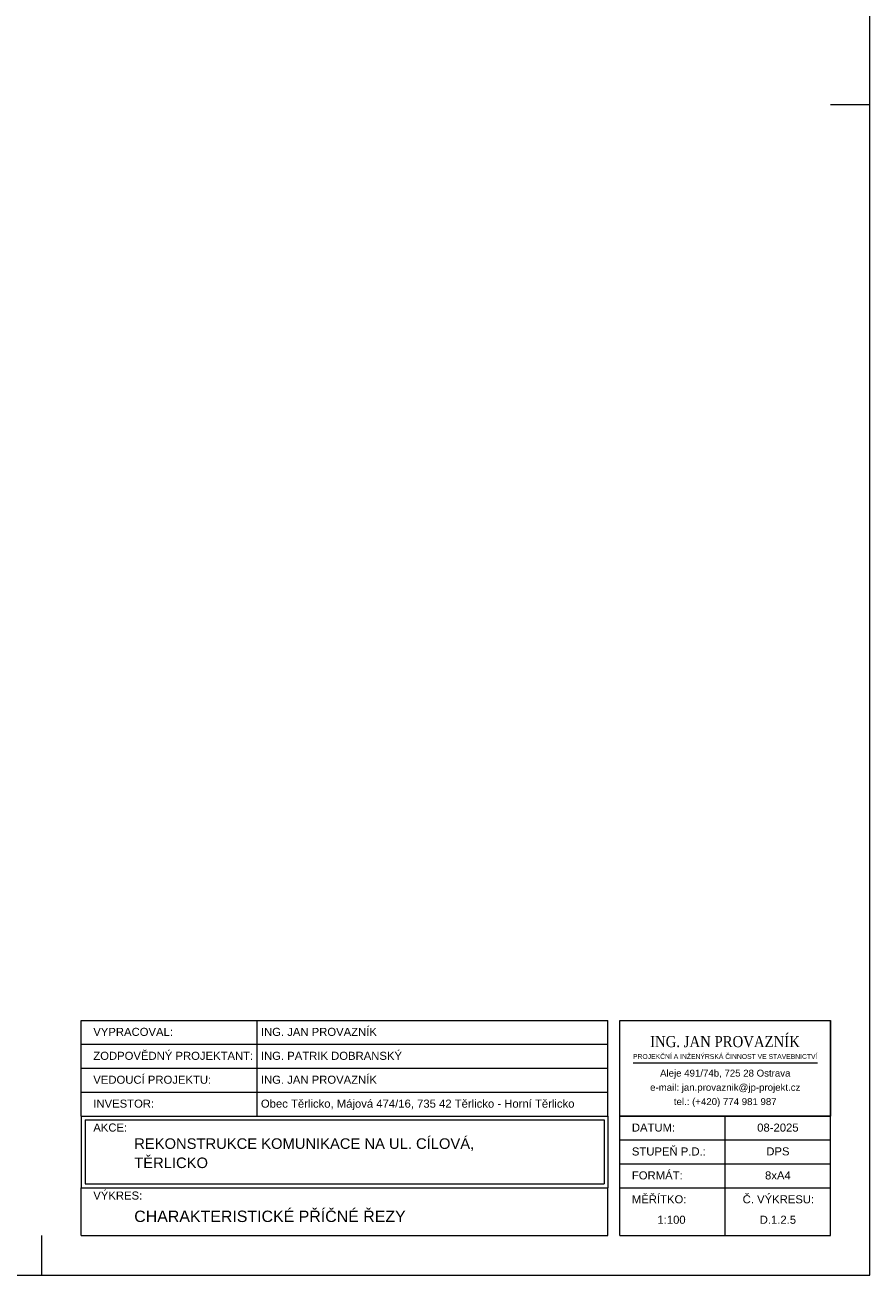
# Model space of a CAD drawing. Header units: metres. Extents: x -555394.9 to -555310.9, y -1125342.1 to -1125282.7.
# Tile 5 of 7: x -555332.3 to -555310.9, y -1125342.1 to -1125310.4. Entities that reach past the tile are written whole.
import ezdxf
from ezdxf.enums import TextEntityAlignment as Align

# ---------------------------------------------------------------- set-up
doc = ezdxf.new("R2010")
doc.units = ezdxf.units.M
doc.header["$MEASUREMENT"] = 0
for name, color, linetype, lineweight in [('RAMECEK', 7, 'Continuous', 0), ('RAZITKO', 7, 'Continuous', 0), ('výkres', 7, 'Continuous', 0)]:
    doc.layers.add(name, color=color, linetype=linetype, lineweight=lineweight)
doc.styles.add('ARIAL', font='arial.ttf')
doc.styles.add('Style-Arial', font='arial.ttf')
doc.styles.add('Style-Calibri', font='calibri.ttf')
doc.styles.add('Style-Garamond', font='GARABD.TTF')

msp = doc.modelspace()

# ---------------------------------------------------------------- linework, layer by layer
at = {"layer": 'RAMECEK'}
msp.add_line((-555310.9, -1125312.411), (-555311.9, -1125312.411), dxfattribs=at)
at = {"layer": 'RAMECEK', "ltscale": 0.25}
msp.add_line((-555331.9, -1125342.111), (-555331.9, -1125341.111), dxfattribs=at)
at = {"layer": 'RAMECEK', "ltscale": 0.25, "flags": 128}
msp.add_lwpolyline([(-555394.9, -1125342.111), (-555310.9, -1125342.111), (-555310.9, -1125282.711), (-555394.9, -1125282.711)], close=True, dxfattribs=at)
at = {"layer": 'RAZITKO', "color": 7, "lineweight": 13, "ltscale": 0.0002}
for p, q in [((-555330.9, -1125335.648), (-555317.545, -1125335.648)), ((-555330.9, -1125338.076), (-555330.9, -1125335.648)), ((-555326.453, -1125335.648), (-555326.453, -1125338.076)), ((-555317.545, -1125338.076), (-555317.545, -1125335.648)), ((-555317.241, -1125335.648), (-555311.9, -1125335.648)), ((-555311.9, -1125341.111), (-555311.9, -1125335.648)), ((-555330.9, -1125336.255), (-555317.545, -1125336.255)), ((-555330.9, -1125336.862), (-555317.545, -1125336.862)), ((-555330.9, -1125337.469), (-555317.545, -1125337.469)), ((-555317.241, -1125341.111), (-555317.241, -1125337.481)), ((-555330.9, -1125338.076), (-555317.545, -1125338.076)), ((-555330.9, -1125338.076), (-555330.9, -1125339.897)), ((-555330.804, -1125338.171), (-555317.641, -1125338.171)), ((-555330.804, -1125338.171), (-555330.804, -1125339.801)), ((-555317.641, -1125338.171), (-555317.641, -1125339.801)), ((-555317.545, -1125338.076), (-555317.545, -1125339.897)), ((-555317.241, -1125338.076), (-555311.9, -1125338.076)), ((-555314.57, -1125341.111), (-555314.57, -1125338.076)), ((-555317.241, -1125338.683), (-555311.9, -1125338.683)), ((-555317.241, -1125339.29), (-555311.9, -1125339.29)), ((-555330.804, -1125339.801), (-555317.641, -1125339.801)), ((-555330.9, -1125341.111), (-555330.9, -1125339.897)), ((-555330.9, -1125339.897), (-555317.545, -1125339.897)), ((-555317.545, -1125341.111), (-555317.545, -1125339.897)), ((-555317.241, -1125339.897), (-555311.9, -1125339.897)), ((-555330.9, -1125341.111), (-555317.545, -1125341.111)), ((-555317.241, -1125341.111), (-555311.9, -1125341.111)), ((-555317.241, -1125341.111), (-555311.9, -1125341.111))]:
    msp.add_line(p, q, dxfattribs=at)
at = {"layer": 'RAZITKO', "color": 5, "ltscale": 0.25}
msp.add_line((-555316.909, -1125336.725), (-555312.231, -1125336.725), dxfattribs=at)
at = {"layer": 'RAZITKO', "color": 7, "lineweight": 13, "ltscale": 0.25, "flags": 128}
msp.add_lwpolyline([(-555317.241, -1125335.648), (-555311.9, -1125335.648), (-555311.9, -1125338.076), (-555317.241, -1125338.076)], close=True, dxfattribs=at)

# ---------------------------------------------------------------- texts
at = {"layer": 'RAZITKO', "color": 7, "lineweight": 13}
for s, height, style, p in [('VYPRACOVAL:', 0.20487, 'Style-Arial', (-555330.596, -1125336.043)), ('ING. JAN PROVAZNÍK', 0.20487, 'Style-Arial', (-555326.346, -1125336.043)), ('ZODPOVĚDNÝ PROJEKTANT:', 0.20487, 'ARIAL', (-555330.596, -1125336.65)), ('ING. PATRIK DOBRANSKÝ', 0.20487, 'ARIAL', (-555326.346, -1125336.65)), ('VEDOUCÍ PROJEKTU:', 0.20487, 'Style-Arial', (-555330.596, -1125337.257)), ('ING. JAN PROVAZNÍK', 0.20487, 'ARIAL', (-555326.346, -1125337.257)), ('INVESTOR:', 0.2049, 'Style-Arial', (-555330.596, -1125337.864)), ('AKCE:', 0.2049, 'Style-Arial', (-555330.596, -1125338.471)), ('DATUM:', 0.2049, 'Style-Arial', (-555316.938, -1125338.471)), ('STUPEŇ P.D.:', 0.20487, 'Style-Arial', (-555316.938, -1125339.078)), ('FORMÁT:', 0.2049, 'Style-Arial', (-555316.938, -1125339.685)), ('VÝKRES:', 0.2049, 'Style-Arial', (-555330.596, -1125340.197)), ('MĚŘÍTKO:', 0.2049, 'Style-Arial', (-555316.938, -1125340.292))]:
    msp.add_text(s, height=height, dxfattribs=dict(at, style=style)).set_placement(p)
at = {"layer": 'RAZITKO', "color": 7, "linetype": 'Continuous', "lineweight": 13, "style": 'Style-Garamond'}
msp.add_text('ING. JAN PROVAZNÍK', height=0.28191, dxfattribs=at).set_placement((-555314.577, -1125336.046), align=Align.TOP_CENTER)
at = {"layer": 'RAZITKO', "lineweight": 13, "style": 'ARIAL'}
msp.add_text('Obec Těrlicko, Májová 474/16, 735 42 Těrlicko - Horní Těrlicko', height=0.20487, dxfattribs=at).set_placement((-555326.346, -1125337.864))
at = {"layer": 'RAZITKO', "color": 7, "lineweight": 13, "style": 'Style-Arial'}
msp.add_text('Č. VÝKRESU:', height=0.20487, dxfattribs=at).set_placement((-555313.222, -1125340.292), align=Align.CENTER)
at = {"layer": 'RAZITKO', "color": 7, "linetype": 'Continuous', "lineweight": 13, "attachment_point": 2, "line_spacing_factor": 1.008048, "style": 'Style-Calibri'}
for s, insert, char_height in [('\\fArial|b0|i0|c238238|p39;PROJEKČNÍ A INŽENÝRSKÁ ČINNOST VE STAVEBNICTVÍ', (-555314.57, -1125336.503), 0.12297), ('\\fArial|b0|i0|c238238|p39;Aleje 491/74b, 725 28 Ostrava', (-555314.57, -1125336.9), 0.17517), ('\\fArial|b0|i0|c238238|p39;e-mail: jan.provaznik@jp-projekt.cz', (-555314.57, -1125337.261), 0.17517), ('\\fArial|b0|i0|c238238|p39;tel.: (+420) 774 981 987', (-555314.57, -1125337.623), 0.17517)]:
    msp.add_mtext(s, dxfattribs=dict(at, insert=insert, char_height=char_height))
at = {"layer": 'RAZITKO', "color": 0, "lineweight": 13, "insert": (-555313.235, -1125338.475), "char_height": 0.2049, "width": 2.67093, "attachment_point": 8, "rotation": 0, "style": 'ARIAL'}
msp.add_mtext('08-2025', dxfattribs=at)
at = {"layer": 'RAZITKO', "lineweight": 13, "insert": (-555313.235, -1125339.078), "char_height": 0.2049, "width": 2.67093, "attachment_point": 8, "rotation": 0, "line_spacing_factor": 0.72, "style": 'ARIAL'}
msp.add_mtext('DPS', dxfattribs=at)
at = {"layer": 'RAZITKO', "lineweight": 13, "char_height": 0.2049, "width": 2.67093, "attachment_point": 8, "style": 'ARIAL'}
for s, insert in [('8xA4', (-555313.235, -1125339.689)), ('D.1.2.5', (-555313.235, -1125340.814))]:
    msp.add_mtext(s, dxfattribs=dict(at, insert=insert))
at = {"layer": 'RAZITKO', "color": 7, "lineweight": 13, "insert": (-555315.933, -1125340.814), "char_height": 0.2049, "width": 2.67093, "attachment_point": 8, "style": 'ARIAL'}
msp.add_mtext('1:100', dxfattribs=at)
at = {"layer": 'výkres', "lineweight": 13, "style": 'ARIAL'}
for s, height, p in [('REKONSTRUKCE KOMUNIKACE NA UL. CÍLOVÁ,', 0.26765, (-555329.558, -1125338.91)), ('TĚRLICKO', 0.2677, (-555329.558, -1125339.397))]:
    msp.add_text(s, height=height, dxfattribs=at).set_placement(p)
msp.add_text('CHARAKTERISTICKÉ PŘÍČNÉ ŘEZY', height=0.28889, rotation=360, dxfattribs=at).set_placement((-555329.558, -1125340.766))

doc.saveas('drawing.dxf')
